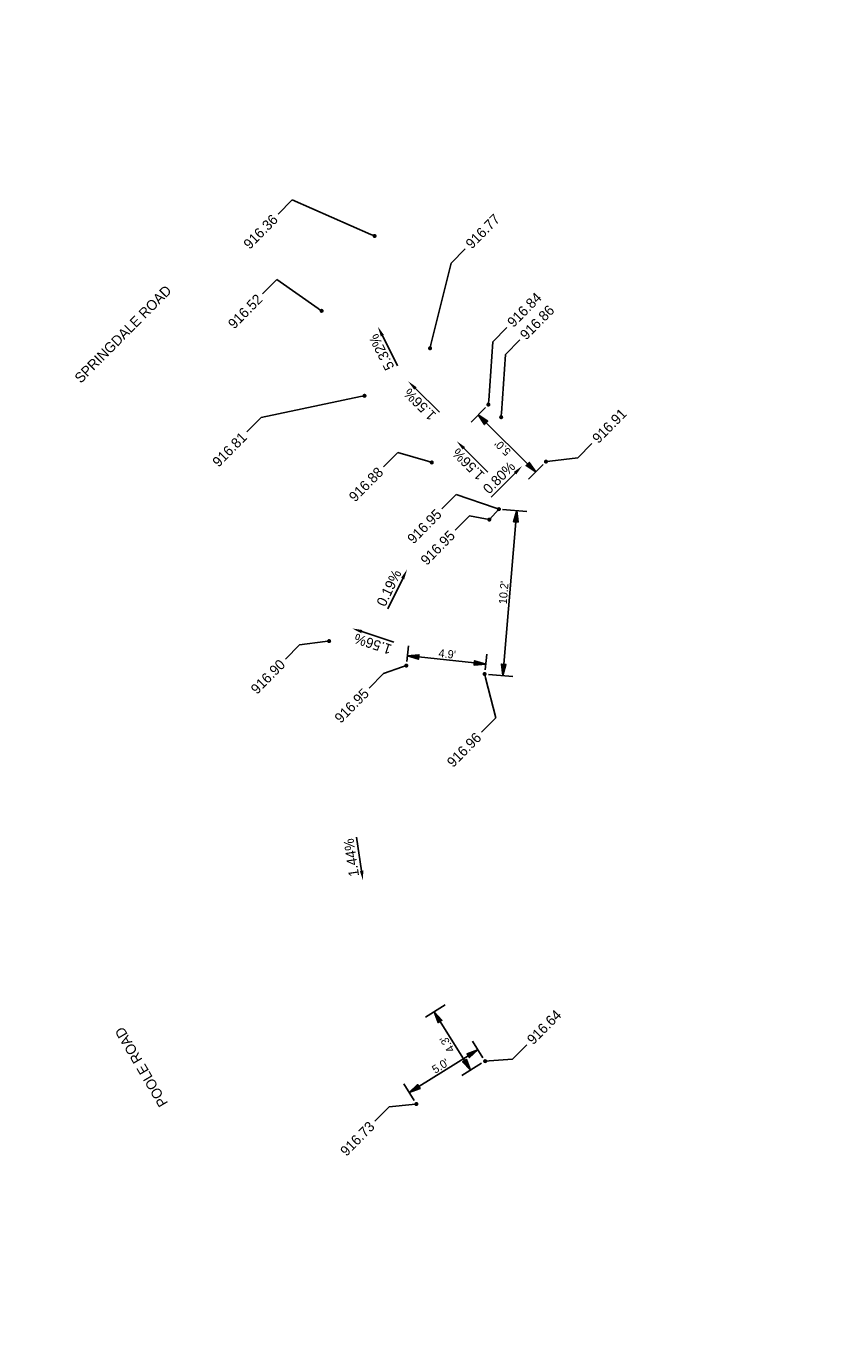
# Model space of a CAD drawing. Header units: feet. Extents: x 1369468 to 1371208, y 458523 to 460578.
# Tile 1 of 13: x 1369492 to 1369540, y 458523 to 458605. Entities that reach past the tile are written whole.
import ezdxf
from ezdxf import colors
from ezdxf.entities.mleader import LeaderData, LeaderLine
from ezdxf.math import Vec2, Vec3

# ---------------------------------------------------------------- set-up
doc = ezdxf.new("R2010")
doc.units = ezdxf.units.FT
doc.header["$MEASUREMENT"] = 0
doc.layers.add('DT_P_Feature_Line', color=2, linetype='Continuous', plot=False)
doc.layers.add('GE_X_CL_Text', color=131, linetype='Continuous')
doc.layers.add('PV_P_Text', color=8, linetype='Continuous')
doc.styles.add('Slanted-Normal', font='font31.shx', dxfattribs={"height": 0.1})
doc.styles.get("Standard").update_dxf_attribs({"font": 'font31.shx'})
doc.dimstyles.new('Dec-1  Slanted', dxfattribs={"dimtxt": 0.14, "dimasz": 0.14, "dimexe": 0.07, "dimexo": 0.07, "dimgap": 0.07, "dimtad": 1, "dimdec": 1, "dimzin": 3, "dimdsep": 46, "dimtxsty": 'Slanted-Normal', "dimblk": 'Dim1', "dimcen": 0, "dimclrd": 95, "dimclre": 95, "dimclrt": 7, "dimadec": 1, "dimazin": 3, "dimtfac": 1, "dimtdec": 1, "dimtix": 1, "dimtofl": 0, "dimtmove": 1, "dimatfit": 3, "dimldrblk": 'Dim1', "dimfxl": 1, "dimtolj": 1, "dimtzin": 0, "dimlwd": -1, "dimlwe": -1, "dimarcsym": 0})

# ---------------------------------------------------------------- blocks, each defined once
blk = doc.blocks.new('_Dot')
at = {"color": 0, "linetype": 'ByBlock', "lineweight": -2}
blk.add_line((-0.5, 0), (-1, 0), dxfattribs=at)
at = {"color": 0, "linetype": 'ByBlock', "const_width": 0.5}
blk.add_lwpolyline([(-0.25, 0, 1), (0.25, 0, 1)], format="xyb", close=True, dxfattribs=at)
blk = doc.blocks.new('Dim1')
h = blk.add_hatch(color=4)
h.dxf.hatch_style = 1
h.paths.add_polyline_path([(0, 0), (-1, -0.2), (-1, 0.2)])
at = {"color": 4}
blk.add_lwpolyline([(0, 0), (-1, -0.2), (-1, 0.2), (0, 0)], dxfattribs=at)
blk = doc.blocks.new('*D1112')
at = {"layer": 'Defpoints', "color": 0, "transparency": 16777216}
for p in [(1369520.361, 458581.519, 1712.627), (1369523.912, 458577.999, 1712.627), (1369523.278, 458577.359)]:
    blk.add_point(p, dxfattribs=at)
at = {"layer": 'PV_P_Text', "color": 95, "linetype": 'Continuous', "transparency": 16777216}
for p, q in [((1369520.185, 458581.341), (1369519.287, 458580.435)), ((1369520.224, 458580.386), (1369522.781, 458577.852)), ((1369523.736, 458577.821), (1369522.838, 458576.915))]:
    blk.add_line(p, q, dxfattribs=at)
at = {"layer": 'PV_P_Text', "color": 95, "transparency": 16777216, "xscale": 0.7000000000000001, "yscale": 0.7000000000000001, "zscale": 0.7000000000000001}
for p, rotation in [((1369519.727, 458580.879), 135.2527777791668), ((1369523.278, 458577.359), 315.2527777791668)]:
    blk.add_blockref('Dim1', p, dxfattribs=dict(at, rotation=rotation))
at = {"layer": 'PV_P_Text', "color": 7, "transparency": 16777216, "insert": (1369521.239, 458578.853), "char_height": 0.5, "attachment_point": 5, "rotation": 135.25278, "style": 'Slanted-Normal'}
blk.add_mtext("\\A1;5.0'", dxfattribs=at)
blk = doc.blocks.new('*D1114')
at = {"layer": 'Defpoints', "color": 0, "transparency": 16777216}
for p in [(1369515.293, 458565.404, 2629.582), (1369520.127, 458564.886, 2629.493), (1369520.192, 458565.494)]:
    blk.add_point(p, dxfattribs=at)
at = {"layer": 'PV_P_Text', "color": 95, "linetype": 'Continuous', "transparency": 16777216}
for p, q in [((1369515.32, 458565.652), (1369515.425, 458566.633)), ((1369516.054, 458565.937), (1369519.496, 458565.568)), ((1369520.154, 458565.135), (1369520.259, 458566.115))]:
    blk.add_line(p, q, dxfattribs=at)
at = {"layer": 'PV_P_Text', "color": 95, "transparency": 16777216, "xscale": 0.7000000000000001, "yscale": 0.7000000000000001, "zscale": 0.7000000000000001}
for p, rotation in [((1369515.358, 458566.012), 173.8846569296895), ((1369520.192, 458565.494), 353.8846569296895)]:
    blk.add_blockref('Dim1', p, dxfattribs=dict(at, rotation=rotation))
at = {"layer": 'PV_P_Text', "color": 7, "transparency": 16777216, "insert": (1369517.815, 458566.126), "char_height": 0.5, "attachment_point": 5, "rotation": 353.88466, "style": 'Slanted-Normal'}
blk.add_mtext("\\A1;4.9'", dxfattribs=at)
blk = doc.blocks.new('*D1125')
at = {"layer": 'Defpoints', "color": 0, "transparency": 16777216}
for p in [(1369517.904, 458544.596, 1712.627), (1369517.002, 458544.033), (1369520.155, 458540.987, 1712.627)]:
    blk.add_point(p, dxfattribs=at)
at = {"layer": 'PV_P_Text', "color": 95, "linetype": 'Continuous', "transparency": 16777216}
for p, q in [((1369517.692, 458544.464), (1369516.471, 458543.702)), ((1369518.882, 458541.018), (1369517.372, 458543.439)), ((1369519.943, 458540.855), (1369518.722, 458540.093))]:
    blk.add_line(p, q, dxfattribs=at)
at = {"layer": 'PV_P_Text', "color": 95, "transparency": 16777216}
for p, xscale, yscale, zscale, rotation in [((1369517.002, 458544.033), 0.7000000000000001, 0.7000000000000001, 0.7000000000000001, 121.9505555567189), ((1369519.252, 458540.424), 0.7, 0.7, 0.7, 301.9505555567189)]:
    blk.add_blockref('Dim1', p, dxfattribs=dict(at, xscale=xscale, yscale=yscale, zscale=zscale, rotation=rotation))
at = {"layer": 'PV_P_Text', "color": 7, "transparency": 16777216, "insert": (1369517.809, 458542.03), "char_height": 0.5, "attachment_point": 5, "rotation": 121.95056, "style": 'Slanted-Normal'}
blk.add_mtext("\\A1;4.3'", dxfattribs=at)
blk = doc.blocks.new('*D1127')
at = {"layer": 'Defpoints', "color": 0, "transparency": 16777216}
for p in [(1369520.155, 458540.987, 1712.627), (1369515.471, 458539.048), (1369515.912, 458538.341, 1712.627)]:
    blk.add_point(p, dxfattribs=at)
at = {"layer": 'PV_P_Text', "color": 95, "linetype": 'Continuous', "transparency": 16777216}
for p, q in [((1369520.023, 458541.199), (1369519.383, 458542.225)), ((1369519.12, 458541.324), (1369516.065, 458539.419)), ((1369515.78, 458538.553), (1369515.141, 458539.579))]:
    blk.add_line(p, q, dxfattribs=at)
at = {"layer": 'PV_P_Text', "color": 95, "transparency": 16777216, "xscale": 0.7000000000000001, "yscale": 0.7000000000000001, "zscale": 0.7000000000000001}
for p, rotation in [((1369519.714, 458541.694), 31.95055555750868), ((1369515.471, 458539.048), 211.9505555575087)]:
    blk.add_blockref('Dim1', p, dxfattribs=dict(at, rotation=rotation))
at = {"layer": 'PV_P_Text', "color": 7, "transparency": 16777216, "insert": (1369517.394, 458540.69), "char_height": 0.5, "attachment_point": 5, "rotation": 31.95056, "style": 'Slanted-Normal'}
blk.add_mtext("\\A1;5.0'", dxfattribs=at)
blk = doc.blocks.new('*D1128')
at = {"layer": 'Defpoints', "color": 0, "transparency": 16777216}
for p in [(1369520.989, 458575.067, 916.947), (1369522.109, 458574.972), (1369520.127, 458564.886, 916.955)]:
    blk.add_point(p, dxfattribs=at)
at = {"layer": 'PV_P_Text', "color": 95, "linetype": 'Continuous', "transparency": 16777216}
for p, q in [((1369521.238, 458575.046), (1369522.732, 458574.919)), ((1369521.307, 458565.489), (1369522.05, 458574.275)), ((1369520.376, 458564.865), (1369521.87, 458564.738))]:
    blk.add_line(p, q, dxfattribs=at)
at = {"layer": 'PV_P_Text', "color": 95, "transparency": 16777216, "xscale": 0.7000000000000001, "yscale": 0.7000000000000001, "zscale": 0.7000000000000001}
for p, rotation in [((1369522.109, 458574.972), 85.16045078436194), ((1369521.247, 458564.791), 265.160450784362)]:
    blk.add_blockref('Dim1', p, dxfattribs=dict(at, rotation=rotation))
at = {"layer": 'PV_P_Text', "color": 7, "transparency": 16777216, "insert": (1369521.305, 458569.913), "char_height": 0.5, "attachment_point": 5, "rotation": 85.16045, "style": 'Slanted-Normal'}
blk.add_mtext("\\A1;10.2'", dxfattribs=at)

msp = doc.modelspace()

# ---------------------------------------------------------------- linework, layer by layer
at = {"layer": 'DT_P_Feature_Line', "elevation": 916.866, "flags": 128}
msp.add_lwpolyline([(1369521.011, 458575.064), (1369520.419, 458574.421)], dxfattribs=at)
at = {"layer": 'PV_P_Text', "color": 7, "linetype": 'ByBlock', "lineweight": -2}
for points in [[(1369513.813, 458585.777), (1369514.754, 458583.914)], [(1369522.006, 458577.286), (1369520.537, 458575.804)], [(1369515.067, 458570.781), (1369514.156, 458568.903)]]:
    msp.add_lwpolyline(points, dxfattribs=at)
for points, elevation in [([(1369515.85, 458582.519), (1369517.333, 458581.05)], 916.728), ([(1369518.845, 458578.821), (1369520.328, 458577.352)], 916.728), ([(1369512.54, 458567.505), (1369514.522, 458566.852)], 916.728), ([(1369512.529, 458552.744), (1369512.22, 458554.809)], -917.001)]:
    msp.add_lwpolyline(points, dxfattribs=dict(at, elevation=elevation))
at = {"layer": 'PV_P_Text', "color": 7}
for points in [[(1369513.72, 458585.73), (1369513.532, 458586.335), (1369513.906, 458585.824)], [(1369515.777, 458582.445, 916.728), (1369515.406, 458582.959, 916.728), (1369515.923, 458582.593, 916.728)], [(1369518.772, 458578.747, 916.728), (1369518.401, 458579.261, 916.728), (1369518.918, 458578.895, 916.728)], [(1369521.932, 458577.36), (1369522.446, 458577.73), (1369522.08, 458577.213)], [(1369514.973, 458570.826), (1369515.34, 458571.343), (1369515.161, 458570.736)], [(1369512.507, 458567.406, 916.728), (1369511.946, 458567.701, 916.728), (1369512.572, 458567.604, 916.728)], [(1369512.426, 458552.729, -917.001), (1369512.621, 458552.126, -917.001), (1369512.632, 458552.76, -917.001)]]:
    msp.add_solid(points, dxfattribs=at)

# ---------------------------------------------------------------- texts
at = {"layer": 'GE_X_CL_Text', "char_height": 0.625, "attachment_point": 1}
for s, insert, rotation in [('SPRINGDALE ROAD', (1369494.751, 458583.236, 916.806), 45.25278), ('POOLE ROAD', (1369500.058, 458538.078, 916.806), 120.36349)]:
    msp.add_mtext_dynamic_manual_height_columns(s, width=18.62313, gutter_width=10, heights=[0], dxfattribs=dict(at, insert=insert, rotation=rotation))
at = {"layer": 'PV_P_Text', "color": 7, "char_height": 0.625, "attachment_point": 5}
for s, insert, rotation in [('5.32%', (1369513.762, 458584.755), 116.78292), ('1.56%', (1369516.126, 458581.533, 916.728), 135.25278), ('1.56%', (1369519.121, 458577.835, 916.728), 135.25278), ('0.80%', (1369521.02, 458577.011), 45.25278), ('0.19%', (1369514.223, 458570.201), 64.11682), ('1.56%', (1369513.226, 458566.746, 916.728), 161.75903), ('1.44%', (1369511.896, 458553.55, -917.001), 98.5158)]:
    msp.add_mtext(s, dxfattribs=dict(at, insert=insert, rotation=rotation))

# ---------------------------------------------------------------- dimensions: what is measured, and where the dimension line sits
at = {"layer": 'PV_P_Text', "color": 7}
for p1, p2, distance, override, picture, middle in [((1369520.361, 458581.519), (1369523.912, 458577.999), -0.9, {"dimscale": 0, "dimexe": 0.125, "dimexo": 0.05, "dimgap": 0.025, "dimtad": 4, "dimpost": "'"}, '*D1112', (1369521.239, 458578.853, -1712.627)), ((1369520.127, 458564.886, 916.955), (1369520.989, 458575.067, 916.947), -1.124, {"dimscale": 0, "dimexe": 0.125, "dimexo": 0.05, "dimgap": 0.025, "dimpost": "'"}, '*D1128', (1369521.305, 458569.913)), ((1369515.293, 458565.404, 916.955), (1369520.127, 458564.886, 916.866), 0.611, {"dimscale": 0, "dimexe": 0.125, "dimexo": 0.05, "dimgap": 0.025, "dimpost": "'"}, '*D1114', (1369517.815, 458566.126, -1712.627)), ((1369520.155, 458540.987), (1369517.904, 458544.596), 1.064, {"dimscale": 0, "dimexe": 0.125, "dimexo": 0.05, "dimgap": 0.025, "dimtad": 4, "dimpost": "'"}, '*D1125', (1369517.809, 458542.03, -1712.627)), ((1369520.155, 458540.987), (1369515.912, 458538.341), -0.834, {"dimscale": 0, "dimexe": 0.125, "dimexo": 0.05, "dimgap": 0.025, "dimpost": "'"}, '*D1127', (1369517.394, 458540.69, -1712.627))]:
    dim = msp.add_aligned_dim(p1=p1, p2=p2, distance=distance, dimstyle='Dec-1  Slanted', override=override, dxfattribs=at)
    dim.commit()
    dim.dimension.update_dxf_attribs({"geometry": picture, "text_midpoint": middle})

# ---------------------------------------------------------------- leaders
ml = msp.add_multileader_mtext('Standard', dxfattribs=at)
ml.set_content('916.77', color=7)
ml.set_leader_properties()
ml.set_arrow_properties(name='DOT')
ml.build(insert=Vec2(0, 0))
ml.multileader.update_dxf_attribs({"text_right_attachment_type": 2, "dogleg_length": 0.25, "arrow_head_size": 0.25, "scale": 5})
ctx = ml.context
ctx.base_point, ctx.scale, ctx.char_height, ctx.arrow_head_size, ctx.landing_gap_size, ctx.plane_origin, ctx.plane_x_axis, ctx.plane_y_axis = Vec3(1369518.934, 458591.131), 5, 0.625, 0.25, 0.25, Vec3(1369523.235, 458596.627), Vec3(0.70398, 0.71022), Vec3(-0.71022, 0.70398)
ctx.right_attachment = 2
notes = []
notes.append((ctx, [(1, (1, 1, 0), (1369518.054, 458590.243), (0.70398, 0.71022), 1.25, [(0, [(1369516.756, 458584.993)], 0, [])])]))
ctx.mtext.insert, ctx.mtext.text_direction, ctx.mtext.rotation, ctx.mtext.width, ctx.mtext.flow_direction = Vec3(1369518.888, 458591.529), Vec3(0.70398, 0.71022), 0.78981, 3.75596, 5
ml = msp.add_multileader_mtext('Standard', dxfattribs=at)
ml.set_content('916.84', color=7)
ml.set_leader_properties()
ml.set_arrow_properties(name='DOT')
ml.build(insert=Vec2(0, 0))
ml.multileader.update_dxf_attribs({"text_right_attachment_type": 2, "dogleg_length": 0.25, "arrow_head_size": 0.25, "scale": 5})
ctx = ml.context
ctx.base_point, ctx.scale, ctx.char_height, ctx.arrow_head_size, ctx.landing_gap_size, ctx.plane_origin, ctx.plane_x_axis, ctx.plane_y_axis = Vec3(1369521.505, 458586.286), 5, 0.625, 0.25, 0.25, Vec3(1369525.806, 458591.782), Vec3(0.70398, 0.71022), Vec3(-0.71022, 0.70398)
ctx.right_attachment = 2
notes.append((ctx, [(1, (1, 1, 0), (1369520.625, 458585.399), (0.70398, 0.71022), 1.25, [(0, [(1369520.361, 458581.519)], 0, [])])]))
ctx.mtext.insert, ctx.mtext.text_direction, ctx.mtext.rotation, ctx.mtext.width, ctx.mtext.flow_direction = Vec3(1369521.459, 458586.684), Vec3(0.70398, 0.71022), 0.78981, 3.75596, 5
ml = msp.add_multileader_mtext('Standard', dxfattribs=at)
ml.set_content('916.86', color=7)
ml.set_leader_properties()
ml.set_arrow_properties(name='DOT')
ml.build(insert=Vec2(0, 0))
ml.multileader.update_dxf_attribs({"text_right_attachment_type": 2, "dogleg_length": 0.25, "arrow_head_size": 0.25, "scale": 5})
ctx = ml.context
ctx.base_point, ctx.scale, ctx.char_height, ctx.arrow_head_size, ctx.landing_gap_size, ctx.plane_origin, ctx.plane_x_axis, ctx.plane_y_axis = Vec3(1369522.292, 458585.507, 916.862), 5, 0.625, 0.25, 0.25, Vec3(1369526.592, 458591.002, 916.862), Vec3(0.70398, 0.71022), Vec3(-0.71022, 0.70398)
ctx.right_attachment = 2
notes.append((ctx, [(1, (1, 1, 0), (1369521.412, 458584.619, 916.862), (0.70398, 0.71022), 1.25, [(0, [(1369521.148, 458580.739, 916.862)], 0, [])])]))
ctx.mtext.insert, ctx.mtext.text_direction, ctx.mtext.rotation, ctx.mtext.width, ctx.mtext.flow_direction = Vec3(1369522.246, 458585.904, 916.862), Vec3(0.70398, 0.71022), 0.78981, 3.75596, 5
ml = msp.add_multileader_mtext('Standard', dxfattribs=at)
ml.set_content('916.36', color=7)
ml.set_leader_properties()
ml.set_arrow_properties(name='DOT')
ml.build(insert=Vec2(0, 0))
ml.multileader.update_dxf_attribs({"text_right_attachment_type": 2, "dogleg_length": 0.25, "arrow_head_size": 0.25, "scale": 5})
ctx = ml.context
ctx.base_point, ctx.scale, ctx.char_height, ctx.arrow_head_size, ctx.landing_gap_size, ctx.plane_origin, ctx.plane_x_axis, ctx.plane_y_axis = Vec3(1369505.029, 458590.914, 916.728), 5, 0.625, 0.25, 0.25, Vec3(1369517.295, 458600.218, 916.728), Vec3(0.70398, 0.71022), Vec3(-0.71022, 0.70398)
ctx.right_attachment, ctx.text_align_type = 2, 2
notes.append((ctx, [(0, (1, 1, 0), (1369508.252, 458594.165, 916.728), (-0.70398, -0.71022), 1.25, [(0, [(1369513.333, 458591.927, 916.728)], 0, [])])]))
ctx.mtext.insert, ctx.mtext.text_direction, ctx.mtext.rotation, ctx.mtext.width, ctx.mtext.alignment, ctx.mtext.flow_direction = Vec3(1369506.974, 458593.32, 916.728), Vec3(0.70398, 0.71022), 0.78981, 3.75596, 3, 5
ml = msp.add_multileader_mtext('Standard', dxfattribs=at)
ml.set_content('916.91', color=7)
ml.set_leader_properties()
ml.set_arrow_properties(name='DOT')
ml.build(insert=Vec2(0, 0))
ml.multileader.update_dxf_attribs({"text_right_attachment_type": 2, "dogleg_length": 0.25, "arrow_head_size": 0.25, "scale": 5})
ctx = ml.context
ctx.base_point, ctx.scale, ctx.char_height, ctx.arrow_head_size, ctx.landing_gap_size, ctx.plane_origin, ctx.plane_x_axis, ctx.plane_y_axis = Vec3(1369526.754, 458579.121), 5, 0.625, 0.25, 0.25, Vec3(1369529.357, 458588.262), Vec3(0.70398, 0.71022), Vec3(-0.71022, 0.70398)
ctx.right_attachment = 2
notes.append((ctx, [(1, (1, 1, 0), (1369525.874, 458578.233), (0.70398, 0.71022), 1.25, [(0, [(1369523.912, 458577.999)], 0, [])])]))
ctx.mtext.insert, ctx.mtext.text_direction, ctx.mtext.rotation, ctx.mtext.width, ctx.mtext.flow_direction = Vec3(1369526.708, 458579.519), Vec3(0.70398, 0.71022), 0.78981, 3.75596, 5
ml = msp.add_multileader_mtext('Standard', dxfattribs=at)
ml.set_content('916.52', color=7)
ml.set_leader_properties()
ml.set_arrow_properties(name='DOT')
ml.build(insert=Vec2(0, 0))
ml.multileader.update_dxf_attribs({"text_right_attachment_type": 2, "dogleg_length": 0.25, "arrow_head_size": 0.25, "scale": 5})
ctx = ml.context
ctx.base_point, ctx.scale, ctx.char_height, ctx.arrow_head_size, ctx.landing_gap_size, ctx.plane_origin, ctx.plane_x_axis, ctx.plane_y_axis = Vec3(1369504.094, 458586.012, 916.728), 5, 0.625, 0.25, 0.25, Vec3(1369514.539, 458595.91, 916.728), Vec3(0.70398, 0.71022), Vec3(-0.71022, 0.70398)
ctx.right_attachment, ctx.text_align_type = 2, 2
notes.append((ctx, [(0, (1, 1, 0), (1369507.298, 458589.245, 916.728), (-0.70398, -0.71022), 1.25, [(0, [(1369510.065, 458587.306, 916.728)], 0, [])])]))
ctx.mtext.insert, ctx.mtext.text_direction, ctx.mtext.rotation, ctx.mtext.width, ctx.mtext.alignment, ctx.mtext.flow_direction = Vec3(1369506.021, 458588.4, 916.728), Vec3(0.70398, 0.71022), 0.78981, 3.75596, 3, 5
ml = msp.add_multileader_mtext('Standard', dxfattribs=at)
ml.set_content('916.81', color=7)
ml.set_leader_properties()
ml.set_arrow_properties(name='DOT')
ml.build(insert=Vec2(0, 0))
ml.multileader.update_dxf_attribs({"text_right_attachment_type": 2, "dogleg_length": 0.25, "arrow_head_size": 0.25, "scale": 5})
ctx = ml.context
ctx.base_point, ctx.scale, ctx.char_height, ctx.arrow_head_size, ctx.landing_gap_size, ctx.plane_origin, ctx.plane_x_axis, ctx.plane_y_axis = Vec3(1369503.277, 458577.633), 5, 0.625, 0.25, 0.25, Vec3(1369519.192, 458593.693), Vec3(0.70398, 0.71022), Vec3(-0.71022, 0.70398)
ctx.right_attachment, ctx.text_align_type = 2, 2
notes.append((ctx, [(0, (1, 1, 0), (1369506.335, 458580.719), (-0.70398, -0.71022), 1.25, [(0, [(1369512.713, 458582.06)], 0, [])])]))
ctx.mtext.insert, ctx.mtext.text_direction, ctx.mtext.rotation, ctx.mtext.width, ctx.mtext.alignment, ctx.mtext.flow_direction = Vec3(1369505.057, 458579.873), Vec3(0.70398, 0.71022), 0.78981, 3.75596, 3, 5
ml = msp.add_multileader_mtext('Standard', dxfattribs=at)
ml.set_content('916.88', color=7)
ml.set_leader_properties()
ml.set_arrow_properties(name='DOT')
ml.build(insert=Vec2(0, 0))
ml.multileader.update_dxf_attribs({"text_right_attachment_type": 2, "dogleg_length": 0.25, "arrow_head_size": 0.25, "scale": 5})
ctx = ml.context
ctx.base_point, ctx.scale, ctx.char_height, ctx.arrow_head_size, ctx.landing_gap_size, ctx.plane_origin, ctx.plane_x_axis, ctx.plane_y_axis = Vec3(1369511.565, 458575.343, 916.728), 5, 0.625, 0.25, 0.25, Vec3(1369522.308, 458588.209, 916.728), Vec3(0.70398, 0.71022), Vec3(-0.71022, 0.70398)
ctx.right_attachment, ctx.text_align_type = 2, 2
notes.append((ctx, [(0, (1, 1, 0), (1369514.76, 458578.566, 916.728), (-0.70398, -0.71022), 1.25, [(0, [(1369516.864, 458577.945, 916.728)], 0, [])])]))
ctx.mtext.insert, ctx.mtext.text_direction, ctx.mtext.rotation, ctx.mtext.width, ctx.mtext.alignment, ctx.mtext.flow_direction = Vec3(1369513.482, 458577.721, 916.728), Vec3(0.70398, 0.71022), 0.78981, 3.75596, 3, 5
ml = msp.add_multileader_mtext('Standard', dxfattribs=at)
ml.set_content('916.95', color=7)
ml.set_leader_properties()
ml.set_arrow_properties(name='DOT')
ml.build(insert=Vec2(0, 0))
ml.multileader.update_dxf_attribs({"text_right_attachment_type": 2, "dogleg_length": 0.25, "arrow_head_size": 0.25, "scale": 5})
ctx = ml.context
ctx.base_point, ctx.scale, ctx.char_height, ctx.arrow_head_size, ctx.landing_gap_size, ctx.plane_origin, ctx.plane_x_axis, ctx.plane_y_axis = Vec3(1369515.146, 458572.726, 916.866), 5, 0.625, 0.25, 0.25, Vec3(1369526.455, 458585.328, 916.866), Vec3(0.70398, 0.71022), Vec3(-0.71022, 0.70398)
ctx.right_attachment, ctx.text_align_type = 2, 2
notes.append((ctx, [(0, (1, 1, 0), (1369518.365, 458575.974, 916.866), (-0.70398, -0.71022), 1.25, [(0, [(1369521.011, 458575.064, 916.866)], 0, [])])]))
ctx.mtext.insert, ctx.mtext.text_direction, ctx.mtext.rotation, ctx.mtext.width, ctx.mtext.alignment, ctx.mtext.flow_direction = Vec3(1369517.087, 458575.128, 916.866), Vec3(0.70398, 0.71022), 0.78981, 3.75596, 3, 5
ml = msp.add_multileader_mtext('Standard', dxfattribs=at)
ml.set_content('916.95', color=7)
ml.set_leader_properties()
ml.set_arrow_properties(name='DOT')
ml.build(insert=Vec2(0, 0))
ml.multileader.update_dxf_attribs({"text_right_attachment_type": 2, "dogleg_length": 0.25, "arrow_head_size": 0.25, "scale": 5})
ctx = ml.context
ctx.base_point, ctx.scale, ctx.char_height, ctx.arrow_head_size, ctx.landing_gap_size, ctx.plane_origin, ctx.plane_x_axis, ctx.plane_y_axis = Vec3(1369515.968, 458571.408, 916.728), 5, 0.625, 0.25, 0.25, Vec3(1369525.864, 458584.684, 916.728), Vec3(0.70398, 0.71022), Vec3(-0.71022, 0.70398)
ctx.right_attachment, ctx.text_align_type = 2, 2
notes.append((ctx, [(0, (1, 1, 0), (1369519.187, 458574.655, 916.728), (-0.70398, -0.71022), 1.25, [(0, [(1369520.419, 458574.421, 916.728)], 0, [])])]))
ctx.mtext.insert, ctx.mtext.text_direction, ctx.mtext.rotation, ctx.mtext.width, ctx.mtext.alignment, ctx.mtext.flow_direction = Vec3(1369517.909, 458573.81, 916.728), Vec3(0.70398, 0.71022), 0.78981, 3.75596, 3, 5
ml = msp.add_multileader_mtext('Standard', dxfattribs=at)
ml.set_content('916.90', color=7)
ml.set_leader_properties()
ml.set_arrow_properties(name='DOT')
ml.build(insert=Vec2(0, 0))
ml.multileader.update_dxf_attribs({"text_right_attachment_type": 2, "dogleg_length": 0.25, "arrow_head_size": 0.25, "scale": 5})
ctx = ml.context
ctx.base_point, ctx.scale, ctx.char_height, ctx.arrow_head_size, ctx.landing_gap_size, ctx.plane_origin, ctx.plane_x_axis, ctx.plane_y_axis = Vec3(1369505.471, 458563.433), 5, 0.625, 0.25, 0.25, Vec3(1369515.973, 458577.183), Vec3(0.70398, 0.71022), Vec3(-0.71022, 0.70398)
ctx.right_attachment, ctx.text_align_type = 2, 2
notes.append((ctx, [(0, (1, 1, 0), (1369508.704, 458566.694), (-0.70398, -0.71022), 1.25, [(0, [(1369510.528, 458566.92)], 0, [])])]))
ctx.mtext.insert, ctx.mtext.text_direction, ctx.mtext.rotation, ctx.mtext.width, ctx.mtext.alignment, ctx.mtext.flow_direction = Vec3(1369507.426, 458565.849), Vec3(0.70398, 0.71022), 0.78981, 3.75596, 3, 5
ml = msp.add_multileader_mtext('Standard', dxfattribs=at)
ml.set_content('916.95', color=7)
ml.set_leader_properties()
ml.set_arrow_properties(name='DOT')
ml.build(insert=Vec2(0, 0))
ml.multileader.update_dxf_attribs({"text_right_attachment_type": 2, "dogleg_length": 0.25, "arrow_head_size": 0.25, "scale": 5})
ctx = ml.context
ctx.base_point, ctx.scale, ctx.char_height, ctx.arrow_head_size, ctx.landing_gap_size, ctx.plane_origin, ctx.plane_x_axis, ctx.plane_y_axis = Vec3(1369510.657, 458561.66, 916.955), 5, 0.625, 0.25, 0.25, Vec3(1369520.738, 458575.667, 916.955), Vec3(0.70398, 0.71022), Vec3(-0.71022, 0.70398)
ctx.right_attachment, ctx.text_align_type = 2, 2
notes.append((ctx, [(0, (1, 1, 0), (1369513.876, 458564.908, 916.955), (-0.70398, -0.71022), 1.25, [(0, [(1369515.293, 458565.404, 916.955)], 0, [])])]))
ctx.mtext.insert, ctx.mtext.text_direction, ctx.mtext.rotation, ctx.mtext.width, ctx.mtext.alignment, ctx.mtext.flow_direction = Vec3(1369512.598, 458564.062, 916.955), Vec3(0.70398, 0.71022), 0.78981, 3.75596, 3, 5
ml = msp.add_multileader_mtext('Standard', dxfattribs=at)
ml.set_content('916.96', color=7)
ml.set_leader_properties()
ml.set_arrow_properties(name='DOT')
ml.build(insert=Vec2(0, 0))
ml.multileader.update_dxf_attribs({"text_right_attachment_type": 2, "dogleg_length": 0.25, "arrow_head_size": 0.25, "scale": 5})
ctx = ml.context
ctx.base_point, ctx.scale, ctx.char_height, ctx.arrow_head_size, ctx.landing_gap_size, ctx.plane_origin, ctx.plane_x_axis, ctx.plane_y_axis = Vec3(1369517.59, 458558.931, 916.866), 5, 0.625, 0.25, 0.25, Vec3(1369525.572, 458575.149, 916.866), Vec3(0.70398, 0.71022), Vec3(-0.71022, 0.70398)
ctx.right_attachment, ctx.text_align_type = 2, 2
notes.append((ctx, [(0, (1, 1, 0), (1369520.813, 458562.182, 916.866), (-0.70398, -0.71022), 1.25, [(0, [(1369520.127, 458564.886, 916.866)], 0, [])])]))
ctx.mtext.insert, ctx.mtext.text_direction, ctx.mtext.rotation, ctx.mtext.width, ctx.mtext.alignment, ctx.mtext.flow_direction = Vec3(1369519.535, 458561.337, 916.866), Vec3(0.70398, 0.71022), 0.78981, 3.75596, 3, 5
ml = msp.add_multileader_mtext('Standard', dxfattribs=at)
ml.set_content('916.64', color=7)
ml.set_leader_properties()
ml.set_arrow_properties(name='DOT')
ml.build(insert=Vec2(0, 0))
ml.multileader.update_dxf_attribs({"text_right_attachment_type": 2, "dogleg_length": 0.25, "arrow_head_size": 0.25, "scale": 5})
ctx = ml.context
ctx.base_point, ctx.scale, ctx.char_height, ctx.arrow_head_size, ctx.landing_gap_size, ctx.plane_origin, ctx.plane_x_axis, ctx.plane_y_axis = Vec3(1369522.724, 458542.003), 5, 0.625, 0.25, 0.25, Vec3(1369525.6, 458551.25), Vec3(0.70398, 0.71022), Vec3(-0.71022, 0.70398)
ctx.right_attachment = 2
notes.append((ctx, [(1, (1, 1, 0), (1369521.844, 458541.115), (0.70398, 0.71022), 1.25, [(0, [(1369520.155, 458540.987)], 0, [])])]))
ctx.mtext.insert, ctx.mtext.text_direction, ctx.mtext.rotation, ctx.mtext.width, ctx.mtext.flow_direction = Vec3(1369522.678, 458542.401), Vec3(0.70398, 0.71022), 0.78981, 3.75596, 5
ml = msp.add_multileader_mtext('Standard', dxfattribs=at)
ml.set_content('916.73', color=7)
ml.set_leader_properties()
ml.set_arrow_properties(name='DOT')
ml.build(insert=Vec2(0, 0))
ml.multileader.update_dxf_attribs({"text_right_attachment_type": 2, "dogleg_length": 0.25, "arrow_head_size": 0.25, "scale": 5})
ctx = ml.context
ctx.base_point, ctx.scale, ctx.char_height, ctx.arrow_head_size, ctx.landing_gap_size, ctx.plane_origin, ctx.plane_x_axis, ctx.plane_y_axis = Vec3(1369511.017, 458534.938), 5, 0.625, 0.25, 0.25, Vec3(1369521.357, 458548.604), Vec3(0.70398, 0.71022), Vec3(-0.71022, 0.70398)
ctx.right_attachment, ctx.text_align_type = 2, 2
notes.append((ctx, [(0, (1, 1, 0), (1369514.226, 458538.175), (-0.70398, -0.71022), 1.25, [(0, [(1369515.912, 458538.341)], 0, [])])]))
ctx.mtext.insert, ctx.mtext.text_direction, ctx.mtext.rotation, ctx.mtext.width, ctx.mtext.alignment, ctx.mtext.flow_direction = Vec3(1369512.948, 458537.33), Vec3(0.70398, 0.71022), 0.78981, 3.75596, 3, 5
for ctx, leaders in notes:
    for number, flags, end, landing, length, lines in leaders:
        leader = LeaderData()
        leader.index, (leader.has_last_leader_line, leader.has_dogleg_vector, leader.attachment_direction) = number, flags
        leader.last_leader_point, leader.dogleg_vector, leader.dogleg_length = Vec3(end), Vec3(landing), length
        for number, points, colour, breaks in lines:
            line = LeaderLine()
            line.index, line.vertices, line.color, line.breaks = number, Vec3.list(points), colors.encode_raw_color(colour), breaks
            leader.lines.append(line)
        ctx.leaders.append(leader)

doc.saveas('drawing.dxf')
